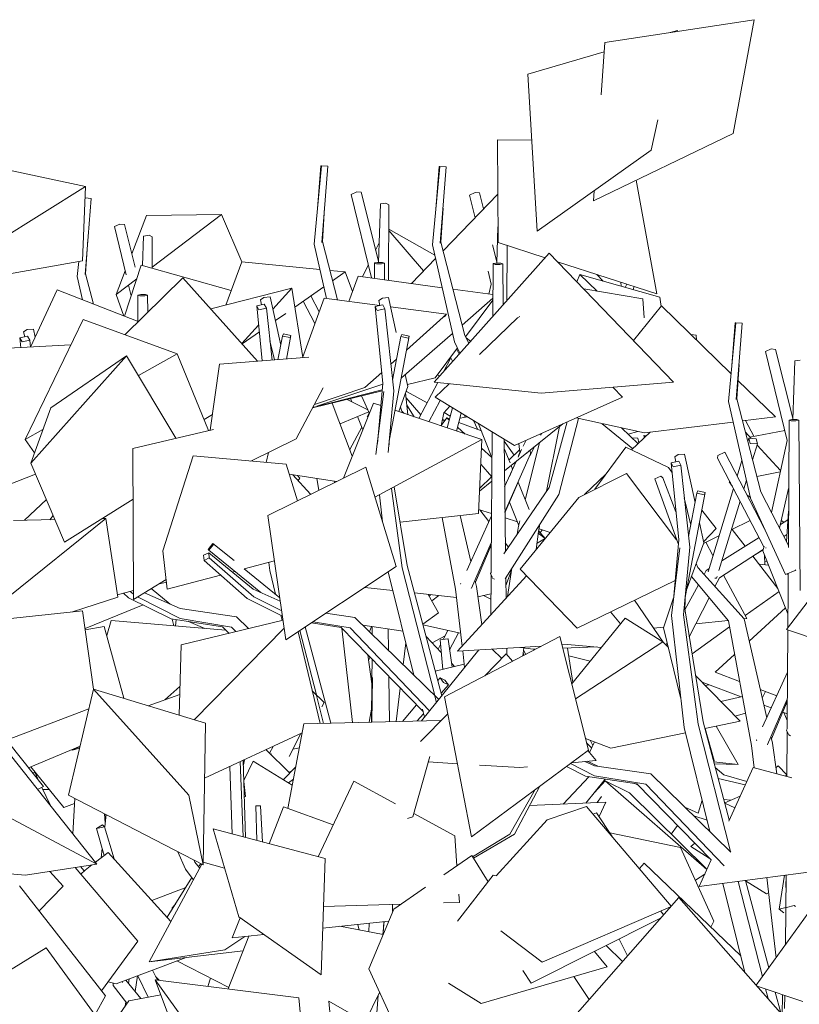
# Model space of a CAD drawing. Header units: millimetres. Extents: x 27350 to 76432, y -300 to 6935.
# Tile 32 of 43: x 72070 to 73440, y 4426 to 6156. Entities that reach past the tile are written whole.
import ezdxf

# ---------------------------------------------------------------- set-up
doc = ezdxf.new("R2010")
doc.units = ezdxf.units.MM
doc.header["$MEASUREMENT"] = 0
doc.layers.add('Nouveau_VRD _ Végétation.VRD', color=7, linetype='Continuous')

# ---------------------------------------------------------------- blocks, each defined once
blk = doc.blocks.new('Élément de coupe_71')
at = {"layer": 'Nouveau_VRD _ Végétation.VRD', "color": 7, "linetype": 'Continuous', "lineweight": 15}
for p, q in [((72156, 4793), (72199.8, 4979.7)), ((72396.8, 4919.8), (72199.8, 4979.7)), ((72367.3, 4793), (72199.8, 4979.7)), ((72392.4, 4670.9), (72396.8, 4919.8)), ((72042.6, 4877.7), (72205.7, 4672)), ((72205.7, 4672), (71973, 4796.1)), ((72392.4, 4670.9), (72156, 4793)), ((72392.4, 4670.9), (72367.3, 4793)), ((72607, 4681.9), (72409.8, 4733.8)), ((72455.2, 4579.4), (72409.8, 4733.8)), ((72599.8, 4477.2), (72607, 4681.9)), ((72080.1, 4652.7), (71836.5, 4672)), ((72080.1, 4652.7), (72205.7, 4672)), ((72146.5, 4633.4), (72123.1, 4659.3)), ((72277.9, 4536.8), (72167.6, 4666.1)), ((72221.1, 4440.2), (72069.7, 4633.9)), ((72104.1, 4589.9), (72146.5, 4633.4)), ((72599.8, 4477.2), (72455.2, 4579.4)), ((72213.9, 4449.5), (72277.9, 4536.8)), ((72116.6, 4524.9), (72040, 4477.3)), ((72235.4, 4362.1), (72116.6, 4524.9)), ((72376, 4285.9), (72308.2, 4468.6)), ((72560.7, 4437.1), (72308.2, 4468.6)), ((72440.3, 4285.9), (72308.2, 4468.6)), ((72202.4, 4407.4), (72221.1, 4440.2)), ((72585.8, 4180.2), (72560.7, 4437.1)), ((72787.6, 4332.1), (72613.4, 4430.9)), ((72628, 4269.8), (72613.4, 4430.9))]:
    blk.add_line(p, q, dxfattribs=at)
blk = doc.blocks.new('Élément de coupe_74')
at = {"layer": 'Nouveau_VRD _ Végétation.VRD', "color": 7, "linetype": 'Continuous', "lineweight": 15}
for p, q in [((72003.8, 5902), (72185.9, 5863.1)), ((72587.4, 5761.6), (72600.2, 5899.8)), ((72593.2, 5824.5), (72599.1, 5899.6)), ((72599.1, 5899.6), (72600.2, 5899.8)), ((72600.2, 5899.8), (72611.7, 5898.8)), ((72601, 5764.9), (72611.7, 5898.8)), ((71977.1, 5732.6), (72185.9, 5863.1)), ((72180.5, 5732.6), (72185.9, 5863.1)), ((72652.6, 5849.4), (72662.4, 5853.8)), ((72662.4, 5853.8), (72670.3, 5853)), ((72700.5, 5731.9), (72670.3, 5853)), ((72688.2, 5702.5), (72652.6, 5849.4)), ((72703.9, 5832.7), (72713.7, 5834.1)), ((72713.7, 5834.1), (72719, 5831.1)), ((72602, 5766.4), (72605.9, 5826.5)), ((72700.4, 5729.8), (72703.9, 5832.7)), ((72718.3, 5698.3), (72719, 5831.1)), ((72628.5, 5663.9), (72602, 5766.4)), ((72609.1, 5666.4), (72587.4, 5761.6)), ((71933.5, 5688.4), (72180.5, 5732.6)), ((72432.2, 5654.9), (72460.3, 5731)), ((72460.3, 5731), (72597.5, 5717.5)), ((72698.8, 5729.8), (72693.8, 5728.8)), ((72707.4, 5729.7), (72698.8, 5729.8)), ((72710.9, 5728.5), (72707.4, 5729.7)), ((72615.1, 5715.7), (72642.3, 5713.1)), ((72619.8, 5697.4), (72642.3, 5713.1)), ((72654.9, 5678.8), (72642.3, 5713.1)), ((72693.7, 5701.7), (72693.8, 5728.8)), ((72693.8, 5728.8), (72697.3, 5727.5)), ((72697.3, 5727.5), (72705.9, 5727.4)), ((72705.9, 5727.4), (72710.9, 5728.5)), ((72711.1, 5699.3), (72710.9, 5728.5)), ((72254.8, 5602.7), (72357, 5702.9)), ((72488.2, 5556), (72357, 5702.9)), ((73127, 5687.9), (73126.4, 5695.2)), ((72405.9, 5648.2), (72548.5, 5684.3)), ((72515, 5647.4), (72548.5, 5684.3)), ((72567.4, 5562.7), (72548.5, 5684.3)), ((72553.6, 5651.3), (72604.5, 5686.7)), ((72493.1, 5664.1), (72499.3, 5668.1)), ((72495.1, 5655.4), (72493.1, 5664.1)), ((72499.3, 5668.1), (72510.3, 5669)), ((72528.7, 5584.1), (72510.3, 5669)), ((72588.9, 5622.4), (72568.5, 5661.6)), ((72596.3, 5642.7), (72581.6, 5670.8)), ((72499.9, 5656.5), (72486.6, 5653.4)), ((72486.6, 5653.4), (72490.3, 5646.4)), ((72496.3, 5556.7), (72486.6, 5653.4)), ((72490.3, 5646.4), (72503.7, 5649.5)), ((72503.7, 5649.5), (72499.9, 5656.5)), ((72513.5, 5558), (72503.7, 5649.5)), ((72519.4, 5627.4), (72537.7, 5640.1)), ((72460.4, 5587.2), (72490, 5619.7)), ((72460.9, 5586.6), (72491.2, 5607.7)), ((72517.7, 5558.3), (72509.9, 5591.9)), ((72523.9, 5558.8), (72531.9, 5600.4)), ((72533.4, 5604.2), (72531.9, 5600.4)), ((72531.9, 5600.4), (72545.2, 5597.6)), ((72546.7, 5601.3), (72533.4, 5604.2)), ((72538.7, 5559.9), (72546.7, 5601.3)), ((72545.2, 5597.6), (72546.7, 5601.3)), ((73258.9, 5601.8), (73249.3, 5603.1)), ((73259.7, 5593), (73258.9, 5601.8)), ((72039.5, 5578.2), (72159.8, 5584.6)), ((72815.4, 5538.7), (72827.8, 5562.1)), ((72771.6, 5455.6), (72804.9, 5518.7)), ((72824, 5515.6), (72824.5, 5516.7)), ((72645.6, 5489), (72681.9, 5470.7)), ((72653.8, 5484.8), (72651.6, 5490.4)), ((72684.8, 5464.3), (72670.6, 5495.1)), ((72752.4, 5462.1), (72748.1, 5500.7)), ((72789.2, 5449.6), (72809.1, 5487.3)), ((72654.6, 5389.2), (72619.1, 5482.5)), ((72750.5, 5478.8), (72763.3, 5458.4)), ((72815.5, 5465.2), (72826, 5477)), ((72821.1, 5438.8), (72830.9, 5474.1)), ((72394.2, 5453.6), (72408.6, 5462.3)), ((72633, 5445.9), (72683.4, 5467.2)), ((72673.2, 5435.6), (72664, 5459)), ((72680.9, 5458.3), (72684.5, 5465)), ((72810.9, 5442.3), (72815.5, 5465.2)), ((72811, 5442.8), (72820.7, 5456.5)), ((72825.5, 5454.7), (72820.7, 5456.5)), ((72824.9, 5452.7), (72820.7, 5456.5)), ((72837.9, 5433.1), (72846.1, 5464.8)), ((72650.2, 5400.6), (72671.3, 5440.3)), ((72853.2, 5428), (72839.6, 5439.9)), ((72881.5, 5433.9), (72841.9, 5448.6)), ((73360.4, 5424.2), (73345.7, 5451.8)), ((73156.5, 5432.6), (73139.2, 5427.8)), ((73156.2, 5421), (73145.6, 5421.6)), ((73158.4, 5412.6), (73156.2, 5421)), ((73167.9, 5421.6), (73167, 5425.6)), ((73171.2, 5424.7), (73167, 5425.6)), ((73169, 5422.6), (73167, 5425.6)), ((73414.6, 5434.1), (73353.1, 5422.8)), ((72900, 5386.9), (72881.5, 5403.1)), ((72921.4, 5415.4), (72938.9, 5391.2)), ((73155.7, 5411.9), (73157.6, 5411.8)), ((72654.9, 5390), (72654.3, 5390)), ((72880.2, 5375.3), (72899.6, 5353)), ((71996.6, 5317.6), (72097.9, 5357.4)), ((72626.8, 5344.5), (72543.8, 5357.4)), ((72549.8, 5356.5), (72581.3, 5322.1)), ((72595.9, 5329.3), (72592.1, 5349.9)), ((72623.3, 5342.8), (72622.7, 5345.2)), ((72878.3, 5332.4), (72878.3, 5332.4)), ((72128.8, 5285.1), (72123, 5277.5)), ((72894.7, 5274.3), (72878.8, 5295)), ((72993.6, 5244.7), (72981.4, 5253.9)), ((72982.1, 5258), (72993.7, 5244.7)), ((72984.8, 5254.9), (72988.9, 5259.5)), ((72929.1, 5229.4), (72923.5, 5236.7)), ((72979.2, 5236.4), (72993.4, 5244.3)), ((73363.1, 5216.1), (73376.6, 5224.3)), ((73379.4, 5198), (73379.1, 5216)), ((72509.4, 5188.2), (72507.8, 5202.3)), ((73386.5, 5197.3), (73369.5, 5199.1)), ((73383.5, 5204.8), (73379.3, 5203.3)), ((72519.8, 5146.3), (72509.4, 5188.2)), ((72313.6, 5164.1), (72328, 5167.8)), ((72725.9, 5153), (72676.5, 5158.4)), ((72241.9, 5145.6), (72270, 5152.9)), ((72261.5, 5140.2), (72252.4, 5148.3)), ((72270, 5146.5), (72264.3, 5151.4)), ((72352.2, 5103.6), (72276.9, 5141.6)), ((72352.1, 5121.1), (72289.3, 5149.2)), ((72334.4, 5129.1), (72300.9, 5156.3)), ((72837.7, 5140.7), (72763.8, 5148.8)), ((72806.2, 5114), (72787.7, 5146.2)), ((72789.6, 5142.9), (72792.4, 5145.7)), ((72794.2, 5134.9), (72806.5, 5144.2)), ((72875.3, 5141.7), (72898.2, 5147.2)), ((72898.2, 5137.8), (72885.2, 5144.1)), ((72336.3, 5103), (72261.5, 5140.2)), ((72163.2, 5115.5), (72163.3, 5115.6)), ((72451.2, 5106.8), (72352.1, 5121.1)), ((72472.4, 5086.1), (72451.2, 5106.8)), ((72531.3, 5100.3), (72529, 5109.5)), ((72778.5, 5093.9), (72806.2, 5114)), ((72223, 5073.8), (72231, 5100.2)), ((72231, 5100.2), (72432.5, 5083.2)), ((72426.7, 5089.2), (72336.3, 5103)), ((72442.5, 5088.5), (72352.2, 5103.6)), ((72437.9, 5077.7), (72426.7, 5089.2)), ((72617.1, 4919.8), (72572, 5088.9)), ((72743.7, 5081.6), (72673.1, 5092.1)), ((72674.6, 5090.6), (72674.5, 5091.9)), ((72684.8, 5080.6), (72688.3, 5089.8)), ((72689.6, 5075.9), (72689.7, 5089.6)), ((72845, 5077.9), (72778.8, 5092.8)), ((72450, 5080.7), (72442.5, 5088.5)), ((72591.4, 4969.6), (72562.6, 5082.6)), ((72655.2, 4920.8), (72636, 5086.7)), ((72718.2, 5047.9), (72717.6, 5085.5)), ((72811, 5043.9), (72784.3, 5072)), ((72744, 5022.6), (72748.8, 5060.8)), ((72808.9, 5066.4), (72822.5, 5068.1)), ((72813.8, 5014.3), (72808.9, 5066.4)), ((72822.5, 5068.1), (72822.8, 5067.4)), ((72830.2, 5018.3), (72822.8, 5067.4)), ((72688.9, 4989), (72681.8, 5039.7)), ((72683.2, 5029.9), (72685.4, 5036)), ((72689, 4997.5), (72689.3, 5032.1)), ((72851.3, 5023.4), (72800.5, 5011.1)), ((72834.3, 5019.3), (72829.3, 5024.6)), ((72688.6, 4921.6), (72689, 4997.5)), ((72688.9, 4921.6), (72689.9, 5000)), ((72718.9, 4999.8), (72718.9, 5001.6)), ((72719.8, 4922.4), (72718.9, 4999.8)), ((72804.8, 4995), (72808.9, 4999.7)), ((72817.3, 4995.4), (72808.9, 4999.7)), ((72808.9, 4999.7), (72815.1, 4991.5)), ((72810.8, 4972.5), (72823.5, 4987.1)), ((72815.1, 4991.5), (72823.5, 4987.1)), ((72823.5, 4987.1), (72817.3, 4995.4)), ((73338.2, 4966.2), (73269.5, 4991.6)), ((73281.7, 4987), (73275, 4985.9)), ((72296.1, 4950.4), (72351.3, 4970.1)), ((72325.3, 4960.8), (72351.7, 4984.1)), ((72605.4, 4955.9), (72584.2, 4976.6)), ((72604.2, 4919.5), (72591.8, 4968.2)), ((72731.4, 4922.7), (72738.8, 4981.2)), ((72600.8, 4948.6), (72605.4, 4955.9)), ((72742.7, 4923), (72767.5, 4951.8)), ((73391, 4946.6), (73377.7, 4951.5)), ((72684.5, 4921.5), (72688.7, 4948.2)), ((72768.7, 4923.7), (72779.8, 4936.5)), ((73418.9, 4936.3), (73411.1, 4939.2)), ((73418.8, 4924.2), (73413.1, 4938.5)), ((73332.5, 4847), (73294.3, 4914.3)), ((73077.2, 4880.7), (73072.5, 4889.8)), ((72162.1, 4872.2), (72176.1, 4878.7)), ((72162.1, 4872.2), (72175.5, 4876)), ((72162.1, 4872.2), (72162.4, 4873.5)), ((72467.1, 4718.7), (72462.8, 4854.5)), ((72463.1, 4846.4), (72464.9, 4855.5)), ((72463.9, 4819.3), (72480.1, 4852.9)), ((72480.1, 4852.9), (72549.1, 4811)), ((73332.5, 4847), (73290.1, 4852.1)), ((73332.5, 4847), (73290.7, 4848.6)), ((72092.1, 4833), (72097.1, 4832.7)), ((72103.9, 4818.1), (72097.1, 4832.7)), ((72533.5, 4820.5), (72555.1, 4842.9)), ((73307.4, 4828.8), (73292.5, 4841.9)), ((72467.1, 4790.9), (72464, 4817.4)), ((72542.7, 4814.9), (72551.1, 4821.3)), ((73080, 4797.8), (73098.9, 4818.3)), ((73093.2, 4812.1), (73092.3, 4813.3)), ((73141.5, 4797.4), (73098.9, 4818.3)), ((73277.6, 4662.6), (73098.9, 4818.3)), ((73345.2, 4811.6), (73297.7, 4822.5)), ((73347.9, 4817.5), (73307.4, 4828.8)), ((72124.2, 4774.8), (72109.1, 4807)), ((73141.5, 4797.4), (73277.7, 4662.9)), ((72464.8, 4789.6), (72467.1, 4790.9)), ((73085.2, 4780.2), (73092.8, 4790.8)), ((73319.7, 4784.3), (73307.5, 4785.7)), ((72220.2, 4744.4), (72218.9, 4760.5)), ((72219.4, 4737.3), (72221.9, 4759)), ((72221.4, 4754.6), (72221.2, 4759.3)), ((73278.2, 4749), (73254.8, 4756.8)), ((73215.1, 4724.7), (73226, 4740)), ((72213.1, 4683.2), (72215, 4699.3)), ((72183.4, 4660), (72177.2, 4667.6)), ((73257.5, 4643.6), (73273.9, 4654.4)), ((72302.5, 4608), (72361.8, 4631)), ((72708.5, 4548.3), (72710.3, 4571.1)), ((72708.6, 4549.3), (72709.9, 4571)), ((72666.6, 4556.2), (72664.2, 4566.1)), ((72683.8, 4553), (72684.1, 4568.2)), ((72312.1, 4468.1), (72303.2, 4485.5)), ((72261.5, 4462.1), (72262.7, 4470.2)), ((72273.2, 4447.8), (72277.1, 4475.6)), ((72296.1, 4438.4), (72277.6, 4475.8)), ((72314.9, 4467.8), (72308.8, 4474.5)), ((72695.8, 4384.2), (72700.3, 4441.9)), ((72255.6, 4422.9), (72256.7, 4429.8))]:
    blk.add_line(p, q, dxfattribs=at)
blk = doc.blocks.new('Élément de coupe_75')
at = {"layer": 'Nouveau_VRD _ Végétation.VRD', "color": 7, "linetype": 'Continuous', "lineweight": 15}
for p, q in [((73098.4, 6116.1), (73361.1, 6156.5)), ((73324.2, 5956.5), (73361.1, 6156.5)), ((73213.5, 6133.8), (73226.3, 6137.5)), ((73225.9, 6135.7), (73226.3, 6137.5)), ((73091.7, 6024.3), (73098.4, 6116.1)), ((72963.1, 6060.9), (73097.2, 6100)), ((72979.3, 5784.6), (72963.1, 6060.9)), ((73179.9, 5926.9), (73191.7, 5980.6)), ((73078.2, 5837.8), (73324.2, 5956.5)), ((72969.9, 5944.6), (72909.8, 5945.3)), ((72910.8, 5764.7), (72909.8, 5945.3)), ((72979.3, 5784.6), (73179.9, 5926.9)), ((72795.5, 5760.5), (72808.2, 5898.6)), ((72801.3, 5823.4), (72807.2, 5898.4)), ((72807.2, 5898.4), (72808.2, 5898.6)), ((72808.2, 5898.6), (72819.8, 5897.7)), ((72809.1, 5763.7), (72819.8, 5897.7)), ((73189.7, 5674.8), (73153.5, 5874.2)), ((72860.6, 5848.2), (72870.4, 5852.6)), ((72870.4, 5852.6), (72878.4, 5851.9)), ((72885.3, 5824), (72878.4, 5851.9)), ((73078.2, 5837.8), (73079.5, 5855.7)), ((72814, 5750.1), (72910.3, 5849.8)), ((72870.3, 5808.4), (72860.6, 5848.2)), ((72810.1, 5765.2), (72814, 5825.3)), ((72908.5, 5728.6), (72910.6, 5792.3)), ((72852.5, 5601.3), (72810.1, 5765.2)), ((72993.6, 5738), (72910.8, 5764.7)), ((72834.3, 5590.2), (72795.5, 5760.5)), ((72908.5, 5730.7), (72901.1, 5760.7)), ((72926.2, 5662.6), (72926.7, 5759.6)), ((72758.7, 5692.8), (72800.9, 5736.5)), ((73000.8, 5746.1), (72798.2, 5519.4)), ((73219.1, 5519.4), (73000.8, 5746.1)), ((73189.7, 5674.8), (73015.4, 5731)), ((72898.7, 5691.6), (72893.1, 5714.5)), ((72901.4, 5634.9), (72901.9, 5727.6)), ((72906.9, 5728.7), (72901.9, 5727.6)), ((72901.9, 5727.6), (72905.4, 5726.4)), ((72905.4, 5726.4), (72914, 5726.2)), ((72915.5, 5728.5), (72906.9, 5728.7)), ((72914, 5726.2), (72919, 5727.3)), ((72919, 5727.3), (72915.5, 5728.5)), ((72919.5, 5655.2), (72919, 5727.3)), ((72648.5, 5661.3), (72664.8, 5705.7)), ((72664.8, 5705.7), (72812.6, 5685.3)), ((73049.1, 5695.9), (73054.2, 5708.7)), ((73195, 5668.5), (73054.2, 5708.7)), ((73084.7, 5679.2), (73054.2, 5708.7)), ((73095.4, 5696.9), (73084.3, 5708.8)), ((72831.4, 5682.8), (72901.6, 5673.1)), ((72894.8, 5674), (72898.7, 5691.6)), ((73165, 5665.8), (73061.5, 5683.1)), ((73134.3, 5685.8), (73136.9, 5691.8)), ((73148.1, 5681.9), (73150.2, 5687.5)), ((72567.2, 5562.2), (72605, 5667)), ((72605, 5667), (72703.2, 5654.2)), ((72701.2, 5663), (72707.4, 5667)), ((72703.2, 5654.2), (72701.2, 5663)), ((72707.4, 5667), (72718.4, 5667.9)), ((72731.7, 5606.6), (72718.4, 5667.9)), ((72847.7, 5619.7), (72901.6, 5666.7)), ((72853.6, 5599.1), (72901.6, 5663.6)), ((73167.3, 5632.5), (73165, 5665.8)), ((73195, 5668.5), (73197.3, 5652.5)), ((72708, 5655.3), (72694.7, 5652.2)), ((72694.7, 5652.2), (72698.4, 5645.3)), ((72708.2, 5517.2), (72694.7, 5652.2)), ((72698.4, 5645.3), (72711.8, 5648.3)), ((72711.8, 5648.3), (72708, 5655.3)), ((72727.3, 5504), (72711.8, 5648.3)), ((72721.9, 5651.8), (72820.3, 5639)), ((73197.8, 5653.2), (73148.5, 5592.7)), ((73320.1, 5534.3), (73197.8, 5653.2)), ((72079.7, 5418.3), (72181.5, 5629.4)), ((72181.5, 5629.4), (72346.7, 5569.2)), ((72750.1, 5575.8), (72820.3, 5639)), ((72816.5, 5633.9), (72820.3, 5639)), ((72944.9, 5632.6), (72877.9, 5567.8)), ((72944.9, 5632.6), (72949, 5634.5)), ((72719.9, 5419.2), (72754.8, 5600.2)), ((72725.3, 5523), (72740, 5599.3)), ((72741.5, 5603), (72740, 5599.3)), ((72740, 5599.3), (72753.2, 5596.4)), ((72741.1, 5526.9), (72830.9, 5605.1)), ((72754.8, 5600.2), (72741.5, 5603)), ((72753.2, 5596.4), (72754.8, 5600.2)), ((72859.4, 5587.8), (72852.5, 5601.3)), ((72862.4, 5591.2), (72854.6, 5597.1)), ((73159.9, 5606.7), (73159.6, 5607)), ((72800, 5526.9), (72839.2, 5579.7)), ((72843.5, 5570.1), (72834.3, 5590.2)), ((72842.2, 5568.7), (72837.6, 5577.6)), ((72089.6, 5377), (72257.7, 5565.5)), ((72124.6, 5474.2), (72257.7, 5565.5)), ((72344.6, 5420.7), (72257.7, 5565.5)), ((72278.6, 5530.7), (72346.7, 5569.2)), ((72402.1, 5434.3), (72346.7, 5569.2)), ((72421.4, 5550.9), (72578.4, 5563)), ((72722.3, 5550.8), (72732.4, 5559.9)), ((72830.9, 5556), (72827.1, 5563.4)), ((72404.6, 5434.8), (72421.4, 5550.9)), ((72676.8, 5509.9), (72706.3, 5536.4)), ((72740.6, 5526.7), (72741.1, 5526.9)), ((72752.2, 5511.8), (72747.7, 5532.6)), ((72751.5, 5515), (72800, 5526.9)), ((73398.4, 5458.2), (73332.3, 5522.4)), ((72555.8, 5419.6), (72603.6, 5509.3)), ((72585.2, 5474.8), (72707.2, 5506)), ((72588, 5480.1), (72676.8, 5509.9)), ((72592.3, 5477), (72708.1, 5515.8)), ((72698.6, 5411.7), (72708.2, 5517.2)), ((72736.1, 5467.6), (72752.2, 5511.8)), ((72986.7, 5499.7), (72798.2, 5519.4)), ((72825, 5516.6), (72800.2, 5492.7)), ((72986.7, 5499.7), (73219.1, 5519.4)), ((73129.5, 5492.7), (73112.5, 5510.4)), ((72584.8, 5474), (72707, 5504.1)), ((72696.2, 5392.2), (72710, 5503.1)), ((72717.6, 5395.7), (72727.3, 5504)), ((72939.6, 5408.1), (72800.2, 5492.7)), ((72939.6, 5408.1), (73129.5, 5492.7)), ((72089.6, 5377), (72124.6, 5474.2)), ((72585.1, 5474.6), (72586.7, 5475.2)), ((72639, 5350.6), (72692.1, 5482.5)), ((72692.1, 5482.5), (72704.7, 5478.2)), ((72729.6, 5469.8), (72882.2, 5418.2)), ((72741.7, 5468.3), (72739, 5475.4)), ((72745.1, 5464.5), (72741.7, 5468.3)), ((73017.4, 5321.7), (73052, 5455.4)), ((73168, 5430.1), (73047.8, 5456.3)), ((73340.3, 5451.1), (73398.4, 5458.2)), ((72079.7, 5418.3), (72110.8, 5435.9)), ((72268.7, 5402.9), (72410.8, 5436.3)), ((72900, 5386.9), (72876.6, 5446.3)), ((72922, 5363.1), (73024.3, 5445.8)), ((72996.1, 5327.9), (73019, 5441.5)), ((73000.4, 5334.2), (73032.4, 5449.4)), ((73147.5, 5402.2), (73093.5, 5446.3)), ((73127.8, 5438.8), (73156.7, 5411)), ((73168, 5430.1), (73323.9, 5449.1)), ((72096, 5394.9), (72079.7, 5418.3)), ((72476.1, 5380.6), (72555.8, 5419.6)), ((72694.4, 5316.9), (72882.2, 5418.2)), ((72719.3, 5409.1), (72720.2, 5424.5)), ((72876.2, 5288.4), (72882.2, 5418.2)), ((72898.6, 5198.4), (72900.3, 5428.9)), ((72900.3, 5428.9), (72900.3, 5431.9)), ((72923.7, 5221.5), (72921.4, 5419.2)), ((72985.5, 5426.1), (72987.2, 5429.3)), ((73178.2, 5431.3), (73145.3, 5400.2)), ((73355.4, 5420.3), (73345.5, 5431.1)), ((73349.6, 5415.2), (73351.3, 5420.6)), ((73364.3, 5419.8), (73351.3, 5420.6)), ((73351.3, 5420.6), (73353.6, 5411.3)), ((73366.7, 5410.6), (73364.3, 5419.8)), ((72270.1, 5137.4), (72268.7, 5402.9)), ((72931.8, 5377.7), (72921.6, 5402.7)), ((72929.8, 5382.4), (72948.5, 5400.5)), ((72946, 5387.5), (72952, 5400.6)), ((72949.1, 5395.8), (72947.1, 5411.4)), ((72954.6, 5406.7), (72960.1, 5417.2)), ((72958.3, 5312.4), (72983.3, 5412.6)), ((72966.5, 5390), (72974.8, 5405.7)), ((73080.6, 5330.9), (73135.4, 5404.9)), ((73210, 5369.3), (73135.4, 5404.9)), ((73353.6, 5411.3), (73366.7, 5410.6)), ((73358.1, 5382.5), (73366.7, 5410.6)), ((73407.2, 5363.7), (73366.1, 5408.7)), ((72374.8, 5389.5), (72321.8, 5222.8)), ((72374.8, 5389.5), (72538.2, 5375.1)), ((72503.4, 5378.1), (72507.4, 5395.9)), ((72922.9, 5291.1), (72967.9, 5393.2)), ((72946.8, 5390.5), (72949.1, 5395.8)), ((72950.8, 5399.5), (72951, 5400)), ((72950.8, 5399.5), (72951, 5399.4)), ((72950.9, 5399.3), (72950.8, 5399.5)), ((72961.8, 5395.3), (72962.2, 5395.1)), ((72962.2, 5395.1), (72962.3, 5395)), ((72967.9, 5393.2), (72967.2, 5399.1)), ((72148.9, 5238), (72089.6, 5377)), ((72558.5, 5310.8), (72538.2, 5375.1)), ((72922.3, 5335.3), (72942.4, 5379.6)), ((72930.6, 5353.4), (72941.8, 5379)), ((72936.3, 5366.5), (72933.8, 5372.6)), ((73216.4, 5361), (73210, 5369.3)), ((73331, 5354.1), (73339.3, 5381.5)), ((72878.3, 5332.3), (72899.8, 5353.2)), ((73052.6, 5316.8), (73136.2, 5358.9)), ((73100.3, 5357.6), (73062.6, 5321.8)), ((73224.5, 5242.3), (73136.2, 5358.9)), ((73406.7, 5361.4), (73365.6, 5353.4)), ((72742.3, 5193), (72723.7, 5332.6)), ((72751, 5196.9), (72728.4, 5335.2)), ((72878, 5327.5), (72899.7, 5345)), ((72921.1, 5217.7), (73000.4, 5334.2)), ((72936.6, 5321.5), (72945.3, 5342)), ((72965.3, 5295.4), (72945.8, 5343.2)), ((73279.7, 5186.1), (73324.3, 5332.4)), ((73318.2, 5344.2), (73316.8, 5344)), ((73322.7, 5335.6), (73316.8, 5344)), ((73319.2, 5342.2), (73316.8, 5344)), ((73342.6, 5331.7), (73347.2, 5346.9)), ((72707.6, 5273.7), (72702.3, 5321.1)), ((72922.9, 5289.3), (72936.2, 5320.6)), ((72923.4, 5173.3), (73017.4, 5321.7)), ((73052.6, 5316.8), (72949.5, 5190.7)), ((73354.2, 5316.4), (73348.3, 5320.7)), ((72148.9, 5238), (72269.2, 5313.3)), ((72947.2, 5267.5), (72931, 5308.4)), ((73257.2, 5309.1), (73256.6, 5309.9)), ((73298.8, 5188.3), (73336, 5310)), ((72049.9, 5141.2), (72221.7, 5279.8)), ((72215.3, 5279.6), (72221.7, 5279.8)), ((72242.6, 5141.2), (72221.7, 5279.8)), ((72738.6, 5272.9), (72876.2, 5288.4)), ((72836.1, 5155.3), (72812.7, 5281.2)), ((72862.7, 5203.9), (72844.3, 5284.8)), ((72855.6, 5188.1), (72899.3, 5284.4)), ((72899.3, 5288.4), (72876.6, 5295.7)), ((72944.7, 5273.8), (72923, 5280.8)), ((73293.9, 5262.3), (73268.9, 5294.1)), ((73368, 5282.9), (73369.1, 5283.4)), ((72059.2, 5276), (72132, 5277.7)), ((72944.6, 5252.3), (72946.8, 5265.9)), ((72946.8, 5265.9), (72949.1, 5275.3)), ((72981.8, 5256.8), (72984.4, 5269.6)), ((73272, 5238.5), (73293.9, 5262.3)), ((73320.6, 5259.5), (73353.8, 5275.8)), ((73406.9, 5269.2), (73420.1, 5277.4)), ((73413, 5272.9), (73408.5, 5276.3)), ((72977.8, 5225.3), (72981.8, 5256.8)), ((73002.3, 5255.2), (72982.8, 5261.5)), ((73272, 5235.7), (73298.9, 5248.9)), ((73304, 5205.3), (73369.4, 5245.9)), ((73345, 5230.8), (73322.1, 5260.3)), ((73412.8, 5248.1), (73418.3, 5251.6)), ((72409.6, 5235.9), (72401.1, 5225.2)), ((72402.4, 5223.8), (72411, 5234.5)), ((72411, 5234.5), (72409.6, 5235.9)), ((72446.7, 5205.7), (72409.6, 5235.9)), ((72863.8, 5157.3), (72898.9, 5236.9)), ((72871.1, 5167.4), (72898.9, 5232.9)), ((73288.4, 5214.6), (73276, 5237.7)), ((72329.4, 5155.5), (72321.8, 5222.8)), ((72402.3, 5219.2), (72392.9, 5214.9)), ((72392.9, 5214.9), (72394, 5205.8)), ((72394, 5205.8), (72403.3, 5210.2)), ((72401.1, 5225.2), (72402.4, 5223.8)), ((72403.3, 5210.2), (72402.3, 5219.2)), ((72480.6, 5155.5), (72402.3, 5219.2)), ((72493.6, 5149.7), (72402.4, 5223.8)), ((72481.8, 5142.1), (72403.3, 5210.2)), ((73299.8, 5175.4), (73376.8, 5224.9)), ((73402.7, 5156.3), (73358.6, 5213.2)), ((72469.6, 5139.1), (72394, 5205.8)), ((72464.7, 5191), (72517.8, 5204.9)), ((72799.5, 4968.4), (72742.3, 5193)), ((72812, 4968.1), (72751, 5196.9)), ((72898.5, 5184.6), (72898.6, 5198.4)), ((72329.4, 5155.5), (72423.1, 5180.1)), ((72443.7, 5185.5), (72448.1, 5186.6)), ((72527.2, 5140.3), (72464.8, 5191)), ((72763, 5004.1), (72717.7, 5185.9)), ((72960.7, 5179), (72839.3, 5046.4)), ((72897.2, 5182.7), (72898.7, 5184.8)), ((72897.2, 5182.7), (72900.6, 5176.3)), ((72898, 5110.5), (72898.5, 5180.3)), ((72901, 5175.5), (72901.8, 5174.1)), ((72924.5, 5161.8), (72934.6, 5188)), ((72927.5, 5142.7), (72935.2, 5192)), ((73049.5, 5086.7), (72949.5, 5190.7)), ((73272.7, 5181.3), (73276.4, 5188.2)), ((73276.4, 5188.2), (73281.3, 5191.2)), ((73291.9, 5160), (73299.8, 5175.4)), ((73294.7, 5174.7), (73295.7, 5177.9)), ((73348, 5103.7), (73307, 5180.1)), ((72270.1, 5137.4), (72327.5, 5172.6)), ((72845, 5164.8), (72845.4, 5165.6)), ((72845, 5164.6), (72845, 5164.8)), ((72845, 5164.8), (72845.5, 5164.6)), ((72872.8, 5159.8), (72870.6, 5169.6)), ((72882.2, 5093.2), (72872.8, 5159.8)), ((72901.8, 5174.1), (72904.4, 5172.7)), ((72924.8, 5139.8), (72924.3, 5174.8)), ((73049.5, 5086.7), (73221.9, 5170.4)), ((73239, 5118.8), (73262.9, 5163.2)), ((73291.7, 5174.8), (73294.7, 5174.7)), ((72163, 5115.5), (72242.6, 5141.2)), ((72528, 5134.3), (72480.6, 5155.5)), ((72530.5, 5117.5), (72481.8, 5142.1)), ((72847.6, 5055.4), (72836.1, 5155.3)), ((72863.3, 5157.5), (72863.8, 5157.3)), ((72863.8, 5157.3), (72863.8, 5157.1)), ((73345.3, 5108.8), (73404.6, 5151.3)), ((72531.8, 5108.1), (72469.6, 5139.1)), ((73200.7, 5062.3), (73150.6, 5135.8)), ((73246.7, 5071.5), (73281.9, 5140.3)), ((71986.1, 5096.4), (72180.6, 5117.4)), ((72199.8, 4979.6), (72180.6, 5117.4)), ((72659.3, 5105.6), (72608.2, 5113)), ((73126.2, 5094.4), (73108.5, 5115.3)), ((72185.3, 5083.6), (72218.7, 5089.7)), ((72252.8, 4963.6), (72218.7, 5089.7)), ((72634.8, 5088), (72582.6, 5096)), ((72650.6, 5087.3), (72585.9, 5098.1)), ((72806.6, 4961.4), (72659.3, 5105.6)), ((73251.6, 5041.7), (73317.5, 5088.9)), ((73258.4, 5094.4), (73315, 5100.3)), ((73343.1, 5103.2), (73348, 5103.7)), ((72778.9, 4940.1), (72634.8, 5088)), ((72790.5, 4941.5), (72650.6, 5087.3)), ((73184.1, 5086.6), (73201.9, 5088.5)), ((72987.1, 5055.4), (72839.3, 5046.4)), ((73033, 5058.2), (73022.8, 5057.5)), ((73033, 5058.2), (73092.5, 5052.9)), ((73205.8, 5057.1), (73208, 5061.1)), ((72776.3, 4923.9), (72876.9, 5048.6)), ((72851.9, 5017.7), (72848.6, 5046.9)), ((72917.1, 5033.5), (72900.4, 5050.1)), ((72926.4, 5040.2), (72926.2, 5051.7)), ((72972.2, 5049.7), (72950.4, 5053.1)), ((72954.2, 5038.1), (72956, 5052.3)), ((72972.2, 5049.7), (72976.5, 5049.8)), ((73024.3, 5051.6), (73083.4, 5053.7)), ((73042.2, 4991.1), (73033, 5051.9)), ((72111.7, 4808.3), (71969.8, 4986.8)), ((73374.9, 4964), (73380.9, 4975.2)), ((72802.5, 4956.4), (72799.8, 4967)), ((73302.1, 4958.1), (73340.2, 4966.6)), ((73419, 4953.2), (73417.2, 4953.4)), ((72047, 4889.8), (72191.6, 4944.9)), ((72781.4, 4930.2), (72777.8, 4944.6)), ((73327.2, 4932.2), (73345.7, 4937.2)), ((73290.8, 4854.2), (73274.8, 4910.3)), ((73075.1, 4876.3), (73066.2, 4885.1)), ((73071.4, 4868.5), (73080.1, 4886.8)), ((72085.5, 4841.3), (72176.2, 4879.2)), ((72462.7, 4719.9), (72457.8, 4852.2)), ((73086.2, 4844.1), (73067.5, 4852.9)), ((73289.9, 4851.5), (73290.8, 4854.2)), ((72443.7, 4724.9), (72439.4, 4843.6)), ((73399.1, 4841.2), (73402.8, 4844.6)), ((73418.1, 4828.9), (73402.8, 4844.6)), ((73024.9, 4777.5), (73070.8, 4825.9)), ((73065.2, 4779.3), (73098.9, 4821.6)), ((73157, 4810.9), (73151.3, 4813.5)), ((72101.4, 4803.4), (72111.7, 4808.3)), ((73262.5, 4761.3), (73269.4, 4784.2)), ((72485.3, 4774.3), (72491.6, 4774.6)), ((72487, 4713.5), (72485.3, 4774.3)), ((72491.6, 4774.6), (72493.3, 4774.7)), ((72496.6, 4710.9), (72493.3, 4774.7)), ((73262.5, 4761.3), (73238.9, 4772.4)), ((72215.4, 4741), (72205.1, 4734.8)), ((72205.1, 4734.8), (72219.3, 4737.5)), ((72218.4, 4687.2), (72205.1, 4734.8)), ((72219.3, 4737.5), (72215.4, 4741)), ((72235.9, 4681.1), (72219.3, 4737.5)), ((73107, 4726.9), (73107.3, 4727.3)), ((73231.5, 4701.5), (73107.3, 4727.3)), ((73280.8, 4731.4), (73282.2, 4732.7)), ((73249.8, 4702.7), (73256.4, 4708.8)), ((72225.4, 4692.6), (72203, 4675.4)), ((72335.8, 4571.4), (72225.4, 4692.6)), ((72361.6, 4663), (72348.2, 4693.8)), ((73289.8, 4571.8), (73231.5, 4701.5)), ((73282, 4682.6), (73249.8, 4702.7)), ((72378.1, 4675.3), (72376.2, 4679.3)), ((72386.2, 4665.3), (72378.1, 4675.3)), ((73159.2, 4664.1), (73167.5, 4673.6)), ((73337.5, 4510.5), (73167.5, 4673.6)), ((72177.5, 4654.5), (72185.1, 4661.6)), ((72196.8, 4670.6), (72185.1, 4661.6)), ((72375.2, 4644.9), (72361.6, 4663)), ((72384.5, 4667.4), (72388.1, 4673.2)), ((72329.2, 4578.7), (72372.6, 4648.4)), ((73382.5, 4619.8), (73345.6, 4642.8)), ((73382.5, 4619.8), (73386.1, 4621.6)), ((73284.5, 4561.3), (73289.8, 4571.8)), ((72239.3, 4461.3), (72362.7, 4507.9)), ((72437.7, 4455.2), (72346.4, 4501.8)), ((72250.8, 4464.1), (72250.8, 4465.7)), ((72283, 4435.9), (72256.7, 4467.9)), ((72239.3, 4461.3), (72225.3, 4465)), ((72234.4, 4458.4), (72234.4, 4462.6)), ((72258.6, 4427.3), (72234.4, 4458.4)), ((72261.8, 4431.9), (72231.6, 4387.7)), ((72261.8, 4431.9), (72317.9, 4442.5))]:
    blk.add_line(p, q, dxfattribs=at)
blk = doc.blocks.new('Élément de coupe_76')
at = {"layer": 'Nouveau_VRD _ Végétation.VRD', "color": 7, "linetype": 'Continuous', "lineweight": 15}
blk.add_line((72400.4, 4457.1), (72405.2, 4471.8), dxfattribs=at)
blk = doc.blocks.new('Élément de coupe_77')
at = {"layer": 'Nouveau_VRD _ Végétation.VRD', "color": 7, "linetype": 'Continuous', "lineweight": 15}
for p, q in [((72184.9, 5708.4), (72195.6, 5842.3)), ((72185.1, 5843.2), (72195.6, 5842.3)), ((72267, 5745), (72292.8, 5812.1)), ((72292.8, 5812.1), (72424.7, 5813.9)), ((72302.6, 5721.2), (72424.7, 5813.9)), ((72460.7, 5730.9), (72424.7, 5813.9)), ((72236.4, 5792.9), (72246.2, 5797.3)), ((72257.1, 5707.7), (72236.4, 5792.9)), ((72246.2, 5797.3), (72254.2, 5796.5)), ((72272.9, 5721.2), (72254.2, 5796.5)), ((72799.5, 5742.7), (72718.8, 5788)), ((72779.8, 5714.7), (72718.8, 5785.7)), ((72185.9, 5709.9), (72189.8, 5770)), ((72286, 5724.5), (72287.7, 5776.2)), ((72287.7, 5776.2), (72297.5, 5777.6)), ((72297.5, 5777.6), (72302.9, 5774.6)), ((72302.6, 5719.8), (72302.9, 5774.6)), ((72695.6, 5751.2), (72701.5, 5763.1)), ((72171.3, 5705.1), (72173.7, 5731.4)), ((72239.5, 5673.4), (72255.4, 5714.7)), ((72254.2, 5635.2), (72283.8, 5725.1)), ((72441.7, 5680.5), (72283.8, 5725.1)), ((72672.6, 5704.6), (72682.7, 5725.1)), ((72180.7, 5663.9), (72171.3, 5705.1)), ((72199.7, 5656.5), (72185.9, 5709.9)), ((72239.5, 5673.4), (72275.8, 5700.9)), ((72089, 5580.8), (72136, 5681.4)), ((72136, 5681.4), (72278.3, 5625.7)), ((72266, 5671.1), (72261.4, 5690)), ((72253.3, 5635.5), (72239.5, 5673.4)), ((72277.5, 5626), (72277.7, 5672.3)), ((72282.7, 5673.3), (72277.7, 5672.3)), ((72277.7, 5672.3), (72281.2, 5671)), ((72281.2, 5671), (72289.8, 5670.9)), ((72291.3, 5673.2), (72282.7, 5673.3)), ((72289.8, 5670.9), (72294.8, 5672)), ((72294.8, 5672), (72291.3, 5673.2)), ((72295, 5642.1), (72294.8, 5672)), ((72077, 5607.6), (72083.2, 5611.6)), ((72083.2, 5611.6), (72094.2, 5612.5)), ((72097.3, 5598.5), (72094.2, 5612.5)), ((72083.8, 5600), (72070.5, 5596.9)), ((72070.5, 5596.9), (72074.2, 5589.9)), ((72072.2, 5579.9), (72070.5, 5596.9)), ((72074.2, 5589.9), (72087.6, 5593)), ((72079, 5598.9), (72077, 5607.6)), ((72087.6, 5593), (72083.8, 5600)), ((72088.9, 5580.8), (72087.6, 5593)), ((72807.8, 5530.2), (72804.1, 5532.4)), ((72774.9, 5461.8), (72749.1, 5491.6)), ((72750.1, 5503), (72749.2, 5503.6)), ((72785.9, 5482.7), (72750.1, 5503)), ((72775.5, 5462.9), (72773.5, 5463.3)), ((72817.6, 5452.2), (72813.1, 5453.4)), ((72826.8, 5459.5), (72815.9, 5465.7)), ((72856.9, 5458.3), (72843.9, 5456.2)), ((72852.9, 5457.6), (72851.7, 5461.4)), ((72817.4, 5451.8), (72812.6, 5451.1)), ((72874.7, 5436.4), (72867.4, 5451.9)), ((72562.1, 5350.3), (72558.1, 5355.2)), ((72559.2, 5346.3), (72562.1, 5350.3)), ((72116.9, 5312.9), (72078.6, 5276.4)), ((72184.9, 5086.4), (72286.8, 5127.7)), ((72341.2, 5090.9), (72338, 5102.7)), ((72343.6, 5090.7), (72345, 5101.7)), ((72395.6, 5086.3), (72367, 5098.3)), ((72794.9, 5060.8), (72817.7, 5073.4)), ((72814.3, 5067.1), (72822.7, 5082.9)), ((72825.6, 5049), (72841.5, 5078.7)), ((72805.3, 5049.9), (72809.7, 5058.2)), ((72956.1, 5039.1), (72954.8, 5043.2)), ((72959.3, 5040.8), (72955.5, 5048.4)), ((73072.9, 5028.8), (73035.1, 5038.2)), ((73281.4, 4987), (73281.4, 4987.2)), ((72543.5, 4861.3), (72564, 4901.5)), ((72544.7, 4832.1), (72503.1, 4873.2)), ((72509.2, 4867.2), (72515.5, 4879)), ((72511.2, 4865.3), (72512.4, 4865.6)), ((72511.2, 4865.2), (72511.2, 4865.3)), ((72511.2, 4865.3), (72511.3, 4865.1)), ((72549.9, 4874), (72561.5, 4876.6)), ((72147.7, 4771.3), (72089.4, 4842.9)), ((72542.8, 4833.9), (72547.7, 4835.2)), ((72121.9, 4803.1), (72110.8, 4803.3)), ((72147.7, 4771.3), (72166.5, 4778.5)), ((72163.4, 4725.3), (72167, 4787.3)), ((72338.2, 4593.2), (72338.3, 4595.2)), ((72338.3, 4595.2), (72343.6, 4601.8))]:
    blk.add_line(p, q, dxfattribs=at)
blk = doc.blocks.new('Élément de coupe_78')
at = {"layer": 'Nouveau_VRD _ Végétation.VRD', "color": 7, "linetype": 'Continuous', "lineweight": 15}
for p, q in [((73315.6, 5485.4), (73328.4, 5623.6)), ((73321.4, 5548.4), (73327.3, 5623.4)), ((73327.3, 5623.4), (73328.4, 5623.6)), ((73328.4, 5623.6), (73340, 5622.7)), ((73329.2, 5488.7), (73340, 5622.7)), ((73380.8, 5573.2), (73390.6, 5577.6)), ((73390.6, 5577.6), (73398.5, 5576.9)), ((73428.7, 5455.7), (73398.5, 5576.9)), ((73418.8, 5416.6), (73380.8, 5573.2)), ((73428.6, 5453.6), (73432.1, 5556.5)), ((73432.1, 5556.5), (73441.9, 5557.9)), ((73330.2, 5490.2), (73334.2, 5550.3)), ((73372.6, 5326.3), (73330.2, 5490.2)), ((73354.5, 5315.2), (73315.6, 5485.4)), ((73420.9, 5228.7), (73422.1, 5452.6)), ((73427.1, 5453.7), (73422.1, 5452.6)), ((73422.1, 5452.6), (73425.6, 5451.4)), ((73435.6, 5453.5), (73427.1, 5453.7)), ((73434.1, 5451.2), (73439.1, 5452.3)), ((73439.1, 5452.3), (73435.6, 5453.5)), ((73441.4, 5153.2), (73439.1, 5452.3)), ((73425.6, 5451.4), (73434.1, 5451.2)), ((73391.1, 5290.3), (73418.8, 5416.6)), ((73221.3, 5388), (73227.5, 5392)), ((73223.4, 5379.2), (73221.3, 5388)), ((73227.5, 5392), (73238.6, 5392.9)), ((73257, 5307.9), (73238.6, 5392.9)), ((73296.6, 5385.8), (73296.9, 5390.6)), ((73377.8, 5229.7), (73296.6, 5385.8)), ((73296.9, 5390.6), (73309, 5396.2)), ((73379.7, 5260.5), (73309, 5396.2)), ((72506.2, 5285), (72678.2, 5369.9)), ((72731.7, 5195.2), (72678.2, 5369.9)), ((73228.2, 5380.3), (73214.8, 5377.2)), ((73214.8, 5377.2), (73218.6, 5370.3)), ((73228.4, 5242.2), (73214.8, 5377.2)), ((73218.6, 5370.3), (73231.9, 5373.3)), ((73231.9, 5373.3), (73228.2, 5380.3)), ((73247.5, 5229), (73231.9, 5373.3)), ((73186.1, 5349.4), (73196.9, 5354.3)), ((73227.6, 5233.7), (73186.1, 5349.4)), ((73196.9, 5354.3), (73200.1, 5350.8)), ((73223.4, 5291.4), (73200.1, 5350.8)), ((73405.4, 5262.5), (73421.4, 5332.6)), ((73249.3, 5267.9), (73238.1, 5315.8)), ((73240.1, 5144.2), (73274.9, 5325.1)), ((73245.4, 5248), (73260.1, 5324.3)), ((73261.7, 5328), (73260.1, 5324.3)), ((73260.1, 5324.3), (73273.4, 5321.4)), ((73274.9, 5325.1), (73261.7, 5328)), ((73273.4, 5321.4), (73274.9, 5325.1)), ((73416.1, 5181.4), (73354.5, 5315.2)), ((73420.9, 5232.3), (73372.6, 5326.3)), ((72537.9, 5066.2), (72506.2, 5285)), ((73417.4, 5239.1), (73421.2, 5292.2)), ((73272.4, 5236.8), (73264.7, 5272.2)), ((73215.3, 5108.9), (73230.2, 5228.1)), ((73218.8, 5136.7), (73228.4, 5242.2)), ((73236.9, 5110.4), (73247.5, 5229)), ((73241.6, 5152.2), (73272.4, 5236.8)), ((73376.3, 5223), (73378.2, 5231.2)), ((73381.6, 5227.8), (73382, 5228)), ((73381.6, 5227.5), (73381.6, 5227.8)), ((73417.8, 5084.2), (73535.1, 5238.8)), ((73420.2, 5111.9), (73376.3, 5223)), ((72537.9, 5066.2), (72731.7, 5195.2)), ((73261.9, 5193.3), (73259.1, 5200.4)), ((73343.2, 5103.1), (73261.9, 5193.3)), ((73315.5, 5099.6), (73250.9, 5177.8)), ((73416.1, 5181.4), (73433.1, 5188.2)), ((73420.6, 5179.5), (73419.3, 5182.7)), ((73420.5, 5153.9), (73420.7, 5183.2)), ((73433.1, 5188.2), (73434.1, 5189.2)), ((73238.7, 5120.6), (73240.4, 5149.5)), ((73420, 5087.1), (73420.5, 5153.9)), ((73201.5, 5087.3), (73219.1, 5139.9)), ((73237.6, 4912), (73215.3, 5108.9)), ((73262.4, 4918), (73236.9, 5110.4)), ((73271.2, 4921.9), (73238.7, 5120.6)), ((73352.1, 5064), (73416.1, 5122.3)), ((72353.6, 5057.4), (72532.9, 5100.7)), ((73040.1, 4988.6), (73134.3, 5104.3)), ((73134.3, 5104.3), (73200.2, 5062.9)), ((73356.2, 4880.3), (73315.5, 5099.6)), ((73382.9, 4928.9), (73343.2, 5103.1)), ((72376.6, 4925.9), (72534.9, 5086.8)), ((72597.9, 4919.3), (72559.5, 5080.5)), ((72816.7, 4965.9), (73019.1, 5072.2)), ((73069.5, 4872.3), (73019.1, 5072.2)), ((73231.6, 4964.9), (73201.5, 5087.3)), ((73645, 5007.5), (73417.8, 5084.2)), ((73418.8, 4923.4), (73420, 5083.5)), ((72350.4, 4933.9), (72353.6, 5057.4)), ((73046.8, 4962.4), (73200.2, 5062.9)), ((73210, 5052.8), (73200.2, 5062.9)), ((72925.1, 5041.7), (72887.3, 5003)), ((72936.1, 5028.6), (72925.1, 5041.7)), ((73292.4, 5009.5), (73326.5, 5040.6)), ((73336.1, 4923.1), (73257.8, 5003.6)), ((73335.3, 4992.8), (73292.4, 5009.5)), ((73375.7, 4913.1), (73419.4, 5009.4)), ((73400.5, 4967.6), (73371.5, 4978.8)), ((72864.3, 4720.2), (72816.7, 4965.9)), ((73384, 4882.3), (73419.1, 4961.9)), ((73391.2, 4892.4), (73419.1, 4957.9)), ((72822.4, 4936.4), (72774.7, 4887.4)), ((72541.4, 4769.8), (72569.4, 4918.6)), ((72569.4, 4918.6), (72808.8, 4924.7)), ((72807.9, 4921.6), (72808.8, 4924.7)), ((73319.5, 4694.1), (73262.4, 4918)), ((73317.1, 4749.6), (73271.2, 4921.9)), ((73274.3, 4910.2), (73336.1, 4923.1)), ((73418.7, 4909.6), (73418.8, 4923.4)), ((72395.1, 4823), (72566.4, 4902.6)), ((73108.9, 4875.6), (73239.9, 4903)), ((73283.1, 4729.1), (73237.6, 4912)), ((73417.4, 4907.7), (73418.9, 4909.8)), ((73417.4, 4907.7), (73420.7, 4901.3)), ((73418, 4826.1), (73418.7, 4905.3)), ((73421.2, 4900.5), (73421.9, 4899.1)), ((73421.9, 4899.1), (73424.6, 4897.7)), ((73108.9, 4875.6), (73064.3, 4893)), ((73365.2, 4889.8), (73365.5, 4890.6)), ((73365.2, 4889.6), (73365.2, 4889.8)), ((73365.2, 4889.8), (73365.7, 4889.6)), ((73383.5, 4882.5), (73384, 4882.3)), ((73384, 4882.3), (73384, 4882.1)), ((73393, 4884.8), (73390.7, 4894.6)), ((73400.6, 4830.8), (73393, 4884.8)), ((72864.3, 4720.2), (73069.5, 4872.3)), ((73083.3, 4854.4), (73068.7, 4871.7)), ((73360.7, 4841.5), (73356.2, 4880.3)), ((72761, 4755.4), (72790.9, 4861.2)), ((72839.5, 4848.4), (72788.2, 4851.6)), ((73080.4, 4827.4), (73037.9, 4848.9)), ((73039.7, 4850.3), (73083.3, 4854.4)), ((73080.3, 4845), (73063.4, 4852.5)), ((72948.8, 4841.7), (72878.1, 4846)), ((72948.8, 4841.7), (72962.6, 4843)), ((73064.6, 4826.8), (73030.8, 4843.6)), ((73179.4, 4830.6), (73080.3, 4845)), ((73319.7, 4693.3), (73179.4, 4830.6)), ((73316.2, 4747.7), (73359, 4842)), ((73359, 4842), (73427.2, 4823.7)), ((72594.6, 4685.1), (72657.5, 4817.7)), ((72657.5, 4817.7), (72730.7, 4778.1)), ((73154.9, 4813), (73064.6, 4826.8)), ((73170.7, 4812.3), (73080.4, 4827.4)), ((73285.2, 4679.3), (73154.9, 4813)), ((73308.3, 4669), (73170.7, 4812.3)), ((73418.1, 4828.1), (73415.3, 4826.9)), ((72931.3, 4724.6), (72975.9, 4803)), ((72939.6, 4724.6), (72984.2, 4809.1)), ((72966.1, 4774.8), (73100.1, 4780.9)), ((73088.3, 4755.6), (73100.1, 4780.9)), ((73336.2, 4791.6), (73309.1, 4779.6)), ((73326.7, 4770.8), (73309.3, 4779)), ((72508.4, 4707.8), (72533.8, 4772.5)), ((72533.8, 4772.5), (72621.1, 4740.9)), ((72762.5, 4760.9), (72834.5, 4722)), ((72997.1, 4750.1), (73066.1, 4773.5)), ((73215.2, 4598.3), (73066.1, 4773.5)), ((73077.9, 4759.6), (73083.8, 4762.4)), ((73111.3, 4720.3), (73083.8, 4762.4)), ((72751.6, 4752), (72761, 4755.4)), ((72997.1, 4750.1), (72907.6, 4651.2)), ((72838.4, 4669), (72834.5, 4722)), ((72866, 4685.1), (72931.3, 4724.6)), ((72867.5, 4682.7), (72939.6, 4724.6)), ((72392.5, 4675.7), (72430.1, 4664.9)), ((72815.5, 4653.4), (72864.8, 4687.1)), ((72893.2, 4640.7), (72864.8, 4687.1)), ((73264, 4632.7), (73285.3, 4679.5)), ((72297.8, 4500.4), (72389.9, 4672.2)), ((73264, 4632.7), (73504.3, 4664.3)), ((72902.4, 4652.6), (72839.5, 4571.6)), ((72902.4, 4652.6), (72907.9, 4651.5)), ((73375.4, 4474.4), (73332.8, 4641.7)), ((73386.4, 4489.6), (73345.4, 4643.4)), ((73399.3, 4507.5), (73383, 4648.3)), ((73404.5, 4592.6), (73413.9, 4652.4)), ((73415.7, 4530.2), (73417.2, 4652.8)), ((73416.7, 4630.9), (73416.8, 4652.8)), ((72727.3, 4593.1), (72783.5, 4631.6)), ((73344.7, 4481.7), (73305.8, 4638.2)), ((73483.2, 4624.1), (73364.5, 4459.2)), ((72815.1, 4603.9), (72843.1, 4604.7)), ((72843.1, 4604.7), (72842, 4619.2)), ((73037.4, 4396), (73228.6, 4613.6)), ((73420.1, 4396), (73228.6, 4613.6)), ((72604, 4597.6), (72739.7, 4601.6)), ((72727.3, 4593.1), (72683.6, 4487.8)), ((72725.5, 4588.9), (72725, 4601.2)), ((72863.5, 4602.5), (72859.2, 4597.7)), ((72859.5, 4597.4), (72859.2, 4597.7)), ((72988.2, 4499.6), (73213.9, 4596.9)), ((73201.4, 4582.7), (73196.9, 4589.6)), ((73404.5, 4592.6), (73416.5, 4595.5)), ((73412.8, 4586.6), (73404.5, 4592.6)), ((73417.4, 4595.7), (73431.2, 4599.1)), ((73431.2, 4599.1), (73433.5, 4597.5)), ((72443.7, 4542.4), (72457.5, 4577.7)), ((72602.7, 4559.5), (72718.5, 4571.9)), ((72969, 4462.7), (73196.4, 4577)), ((72632.6, 4562.7), (72708.7, 4548.3)), ((72988.2, 4499.6), (72915.4, 4554.9)), ((72430.8, 4521.6), (72465.9, 4544.8)), ((72436.7, 4452.6), (72472.9, 4545.6)), ((72443.7, 4542.4), (72499.1, 4548.4)), ((73123.5, 4540.3), (73138, 4510.5)), ((72297.8, 4500.4), (72430.8, 4521.6)), ((72297.8, 4500.4), (72462.8, 4519.5)), ((73102.6, 4491.5), (73080, 4518.5)), ((73129.5, 4500.8), (73100.9, 4529)), ((72743.6, 4357), (72683.6, 4487.8)), ((72880.8, 4426.9), (73102.6, 4491.5)), ((72969, 4462.7), (72954, 4485)), ((73071, 4434.2), (73043.9, 4474.4)), ((72880.8, 4426.9), (72823.4, 4462.7)), ((73446.2, 4430.4), (73365.9, 4457.6)), ((73385.3, 4435.5), (73381, 4452.5)), ((72677.1, 4394.8), (72702.5, 4446.6)), ((72868.8, 4434.4), (72868.4, 4433.9)), ((73407.5, 4410.3), (73397.8, 4446.8)), ((73410.3, 4407.1), (73410.5, 4442.5)), ((73414.2, 4418.3), (73414.5, 4441.2))]:
    blk.add_line(p, q, dxfattribs=at)

msp = doc.modelspace()

# ---------------------------------------------------------------- block references
at = {"layer": 'Nouveau_VRD _ Végétation.VRD', "lineweight": 0}
for name in ['Élément de coupe_75', 'Élément de coupe_76', 'Élément de coupe_74', 'Élément de coupe_77', 'Élément de coupe_71', 'Élément de coupe_78']:
    msp.add_blockref(name, (0, 0), dxfattribs=at)

doc.saveas('drawing.dxf')
